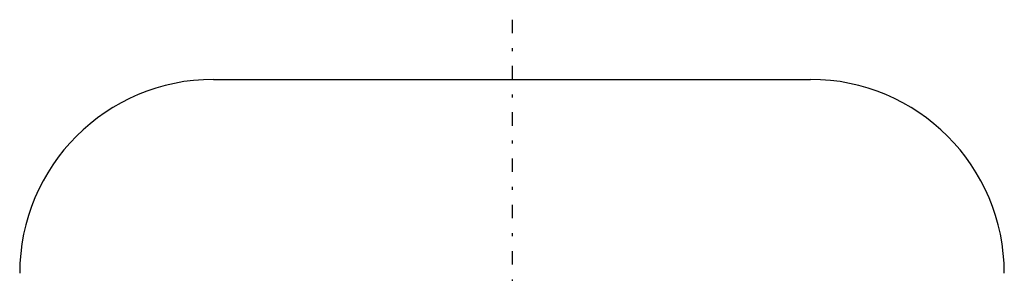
# Model space of a CAD drawing. Extents: x -602 to 139, y -144 to 599.
# Tile 7 of 7: x -16.5 to 16.5, y 350.51 to 359. Entities that reach past the tile are written whole.
import ezdxf

# ---------------------------------------------------------------- set-up
doc = ezdxf.new("R2010")
doc.units = 0
doc.linetypes.add('CENTER', pattern=[1.5, 0.45, -0.5, 0.05, -0.5])
doc.linetypes.add('DASHED', pattern=[2, 1, -1])
for name, color, linetype in [('AM_0', 7, 'CONTINUOUS'), ('AM_3', 7, 'DASHED'), ('AM_7', 7, 'CENTER')]:
    doc.layers.add(name, color=color, linetype=linetype)

msp = doc.modelspace()

# ---------------------------------------------------------------- linework, layer by layer
at = {"layer": 'AM_0', "color": 7, "linetype": 'CONTINUOUS'}
msp.add_line((-10.007, 357), (10.007, 357), dxfattribs=at)
for centre, start, end in [((-10.007, 350.507), 90, 180), ((10.007, 350.507), 0, 90)]:
    msp.add_arc(centre, 6.493, start, end, dxfattribs=at)
at = {"layer": 'AM_3', "color": 6, "linetype": 'DASHED'}
msp.add_line((5.407, 357), (10.007, 357), dxfattribs=at)
at = {"layer": 'AM_7', "color": 4, "linetype": 'CENTER'}
msp.add_line((0, 359), (0, -16.925), dxfattribs=at)

doc.saveas('drawing.dxf')
